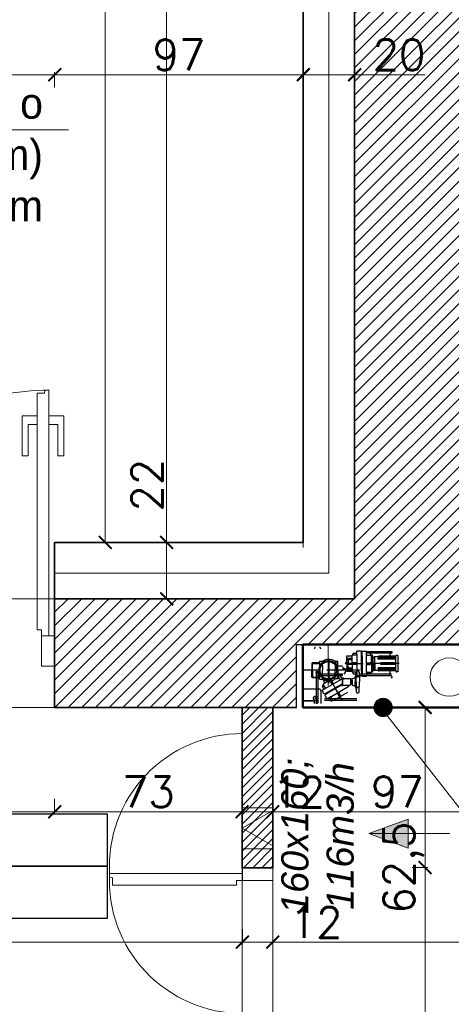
# Model space of a CAD drawing. Header units: millimetres. Extents: x -740 to 33545, y -26688 to 22494.
# Tile 155 of 256: x 10996 to 11164, y 10676 to 11060. Entities that reach past the tile are written whole.
import ezdxf
from ezdxf.lldxf.tags import DXFTag

# ---------------------------------------------------------------- set-up
doc = ezdxf.new("R2010")
doc.units = ezdxf.units.MM
doc.header["$MEASUREMENT"] = 0
doc.linetypes.add('ACAD_ISO10W100', pattern=[18, 12, -3, 0, -3])
doc.linetypes.add('DASHED', pattern=[19.05, 12.7, -6.35])
doc.layers.get('Defpoints').update_dxf_attribs({"color": 252})
for name, color, linetype, lineweight in [('_IS_EKO_opis', 7, 'Continuous', 18), ('_IS_EKO_Text_Konstrukcji', 7, 'Continuous', 15), ('_IS_EKO_transfer', 5, 'Continuous', 15), ('A_istniejące ściany', 252, 'Continuous', 35), ('A_izolacja', 252, 'Continuous', 9), ('A_l.przerywana', 252, 'ICAD_ISO03W100', 9), ('A_okna wymieniane', 252, 'Continuous', 15), ('A_opisy', 252, 'Continuous', 15), ('A_ściany projektowane', 252, 'Continuous', 35), ('l.przekrojowa', 252, 'Continuous', 30), ('l.przerywana', 252, 'ICAD_ISO03W100', 5), ('l.wypełnien', 252, 'Continuous', 5), ('Nowe_820-G Rysunki Obrazki_Nr_pióra__1', 252, 'Continuous', 13), ('Nowe_820-G Rysunki Obrazki_Nr_pióra__23', 252, 'Continuous', 15), ('WYMIAROWA', 252, 'Continuous', 20), ('wymiarowanie', 252, 'Continuous', 9)]:
    doc.layers.add(name, color=color, linetype=linetype, lineweight=lineweight)
for name, color, linetype in [('osie', 252, 'ACAD_ISO10W100'), ('stolarka', 252, 'Continuous'), ('tabelki opis', 252, 'Continuous')]:
    doc.layers.add(name, color=color, linetype=linetype)
doc.styles.add('ROMANS', font='romans')
doc.styles.add('styl2', font='simplex.shx')
doc.linetypes.add('BATTING', pattern='A,0.00254,-2.54,[134,ltypeshp.shx,S=2.54,R=0,X=-2.54,Y=0],-5.08,[134,ltypeshp.shx,S=2.54,R=180,X=2.54,Y=0],-2.54', length=10.16254)
tags = doc.linetypes.add('ICAD_ISO03W100', pattern=[30, 12, -18]).pattern_tags.tags
tags[6:7] = [DXFTag(74, 4), DXFTag(75, 0), DXFTag(340, '0'), DXFTag(46, 1.0), DXFTag(50, 0.0), DXFTag(44, 0.0), DXFTag(45, 0.0)]
tags[4:5] = [DXFTag(74, 4), DXFTag(75, 0), DXFTag(340, '0'), DXFTag(46, 1.0), DXFTag(50, 0.0), DXFTag(44, 0.0), DXFTag(45, 0.0)]
tags = doc.linetypes.add('SOLID', pattern=[10, 10, 0]).pattern_tags.tags
tags[6:7] = [DXFTag(74, 4), DXFTag(75, 0), DXFTag(340, '0'), DXFTag(46, 0.0), DXFTag(50, 0.0), DXFTag(44, 0.0), DXFTag(45, 0.0)]
tags[4:5] = [DXFTag(74, 4), DXFTag(75, 0), DXFTag(340, '0'), DXFTag(46, 0.0), DXFTag(50, 0.0), DXFTag(44, 0.0), DXFTag(45, 0.0)]
doc.dimstyles.new('Skala 1-50', dxfattribs={"dimtxt": 12, "dimasz": 5, "dimexe": 1, "dimexo": 1, "dimgap": 1.5, "dimtad": 1, "dimdec": 1, "dimrnd": 0.5, "dimtxsty": 'styl2', "dimblk": 'ARCHTICK', "dimcen": 5, "dimadec": 0, "dimazin": 0, "dimtfac": 1, "dimtdec": 1, "dimtmove": 1, "dimatfit": 3, "dimldrblk": 'ARCHTICK', "dimfxl": 0, "dimlwd": -1, "dimlwe": -1, "dimarcsym": 0})

# ---------------------------------------------------------------- blocks, each defined once
blk = doc.blocks.new('_ArchTick')
at = {"color": 0, "linetype": 'ByBlock', "const_width": 0.15}
blk.add_lwpolyline([(-0.5, -0.5), (0.5, 0.5)], dxfattribs=at)
blk = doc.blocks.new('*D2109')
at = {"layer": 'Defpoints', "color": 0}
for p in [(11126.25, 11374.5), (11053.02, 10856.32), (11075.36, 10856.32)]:
    blk.add_point(p, dxfattribs=at)
at = {"layer": 'wymiarowanie', "color": 0}
for p, q in [((11058.02, 11374.5), (11052.02, 11374.5)), ((11053.02, 11374.5), (11053.02, 10856.32)), ((11058.02, 10856.32), (11052.02, 10856.32))]:
    blk.add_line(p, q, dxfattribs=at)
at = {"layer": 'wymiarowanie', "color": 0, "xscale": 5, "yscale": 5, "zscale": 5}
for p, rotation in [((11053.02, 11374.5), 90), ((11053.02, 10856.32), 270)]:
    blk.add_blockref('_ArchTick', p, dxfattribs=dict(at, rotation=rotation))
at = {"layer": 'wymiarowanie', "color": 0, "insert": (11045.22, 11115.41), "char_height": 12, "attachment_point": 5, "rotation": 90, "style": 'styl2'}
blk.add_mtext('518', dxfattribs=at)
blk = doc.blocks.new('*D2110')
at = {"layer": 'Defpoints', "color": 0}
for p in [(11075.36, 10856.32), (11053.02, 10834.32), (11076.79, 10834.32)]:
    blk.add_point(p, dxfattribs=at)
at = {"layer": 'wymiarowanie', "color": 0}
for p, q in [((11053.02, 10856.32), (11053.02, 10888.9)), ((11058.02, 10856.32), (11052.02, 10856.32)), ((11053.02, 10856.32), (11053.02, 10834.32)), ((11058.02, 10834.32), (11052.02, 10834.32))]:
    blk.add_line(p, q, dxfattribs=at)
at = {"layer": 'wymiarowanie', "color": 0, "xscale": 5, "yscale": 5, "zscale": 5}
for p, rotation in [((11053.02, 10856.32), 90), ((11053.02, 10834.32), 270)]:
    blk.add_blockref('_ArchTick', p, dxfattribs=dict(at, rotation=rotation))
at = {"layer": 'wymiarowanie', "color": 0, "insert": (11045.37, 10878.7), "char_height": 12, "attachment_point": 5, "rotation": 90, "style": 'styl2'}
blk.add_mtext('22', dxfattribs=at)
blk = doc.blocks.new('*D2111')
at = {"layer": 'Defpoints', "color": 0}
for p in [(11029.13, 11394.5), (11075.36, 11394.5), (11075.36, 10856.32)]:
    blk.add_point(p, dxfattribs=at)
at = {"layer": 'wymiarowanie', "color": 0}
for p, q in [((11034.13, 11394.5), (11028.13, 11394.5)), ((11029.13, 10856.32), (11029.13, 11394.5)), ((11034.13, 10856.32), (11028.13, 10856.32))]:
    blk.add_line(p, q, dxfattribs=at)
at = {"layer": 'wymiarowanie', "color": 0, "xscale": 5, "yscale": 5, "zscale": 5}
for p, rotation in [((11029.13, 11394.5), 90), ((11029.13, 10856.32), 270)]:
    blk.add_blockref('_ArchTick', p, dxfattribs=dict(at, rotation=rotation))
at = {"layer": 'wymiarowanie', "color": 0, "insert": (11021.33, 11125.41), "char_height": 12, "attachment_point": 5, "rotation": 90, "style": 'styl2'}
blk.add_mtext('538', dxfattribs=at)
blk = doc.blocks.new('*D2121')
at = {"layer": 'Defpoints', "color": 0}
for p in [(11009.41, 11038.75), (10854.47, 10856.32), (11009.41, 10856.32)]:
    blk.add_point(p, dxfattribs=at)
at = {"layer": 'wymiarowanie', "color": 0}
for p, q in [((10854.47, 11033.75), (10854.47, 11039.75)), ((10854.47, 11038.75), (11009.41, 11038.75)), ((11009.41, 11033.75), (11009.41, 11039.75))]:
    blk.add_line(p, q, dxfattribs=at)
at = {"layer": 'wymiarowanie', "color": 0, "xscale": 5, "yscale": 5, "zscale": 5, "rotation": 180}
blk.add_blockref('_ArchTick', (10854.47, 11038.75), dxfattribs=at)
at = {"layer": 'wymiarowanie', "color": 0, "xscale": 5, "yscale": 5, "zscale": 5}
blk.add_blockref('_ArchTick', (11009.41, 11038.75), dxfattribs=at)
at = {"layer": 'wymiarowanie', "color": 0, "insert": (10931.94, 11046.4), "char_height": 12, "attachment_point": 5, "style": 'styl2'}
blk.add_mtext('155', dxfattribs=at)
blk = doc.blocks.new('*D2122')
at = {"layer": 'Defpoints', "color": 0}
for p in [(11106.25, 11038.75), (11009.41, 10856.32), (11106.25, 10856.32)]:
    blk.add_point(p, dxfattribs=at)
at = {"layer": 'wymiarowanie', "color": 0}
for p, q in [((11009.41, 11033.75), (11009.41, 11039.75)), ((11009.41, 11038.75), (11106.25, 11038.75)), ((11106.25, 11033.75), (11106.25, 11039.75))]:
    blk.add_line(p, q, dxfattribs=at)
at = {"layer": 'wymiarowanie', "color": 0, "xscale": 5, "yscale": 5, "zscale": 5, "rotation": 180}
blk.add_blockref('_ArchTick', (11009.41, 11038.75), dxfattribs=at)
at = {"layer": 'wymiarowanie', "color": 0, "xscale": 5, "yscale": 5, "zscale": 5}
blk.add_blockref('_ArchTick', (11106.25, 11038.75), dxfattribs=at)
at = {"layer": 'wymiarowanie', "color": 0, "insert": (11057.83, 11046.55), "char_height": 12, "attachment_point": 5, "style": 'styl2'}
blk.add_mtext('97', dxfattribs=at)
blk = doc.blocks.new('*D2123')
at = {"layer": 'Defpoints', "color": 0}
for p in [(11126.25, 11038.75), (11126.25, 11020.89), (11106.25, 10856.32)]:
    blk.add_point(p, dxfattribs=at)
at = {"layer": 'wymiarowanie', "color": 0}
for p, q in [((11106.25, 11033.75), (11106.25, 11039.75)), ((11106.25, 11038.75), (11126.25, 11038.75)), ((11126.25, 11033.75), (11126.25, 11039.75)), ((11126.25, 11038.75), (11153.77, 11038.75))]:
    blk.add_line(p, q, dxfattribs=at)
at = {"layer": 'wymiarowanie', "color": 0, "xscale": 5, "yscale": 5, "zscale": 5, "rotation": 180}
blk.add_blockref('_ArchTick', (11106.25, 11038.75), dxfattribs=at)
at = {"layer": 'wymiarowanie', "color": 0, "xscale": 5, "yscale": 5, "zscale": 5}
blk.add_blockref('_ArchTick', (11126.25, 11038.75), dxfattribs=at)
at = {"layer": 'wymiarowanie', "color": 0, "insert": (11143.54, 11046.55), "char_height": 12, "attachment_point": 5, "style": 'styl2'}
blk.add_mtext('20', dxfattribs=at)
blk = doc.blocks.new('*D2240')
at = {"layer": 'Defpoints', "color": 0}
for p in [(10854.47, 10724.01), (11082.53, 10714.16), (11082.53, 10700.5)]:
    blk.add_point(p, dxfattribs=at)
at = {"layer": 'wymiarowanie', "color": 0}
for p, q in [((10854.47, 10705.5), (10854.47, 10699.5)), ((11082.53, 10705.5), (11082.53, 10699.5)), ((10854.47, 10700.5), (11082.53, 10700.5))]:
    blk.add_line(p, q, dxfattribs=at)
at = {"layer": 'wymiarowanie', "color": 0, "xscale": 5, "yscale": 5, "zscale": 5, "rotation": 180}
blk.add_blockref('_ArchTick', (10854.47, 10700.5), dxfattribs=at)
at = {"layer": 'wymiarowanie', "color": 0, "xscale": 5, "yscale": 5, "zscale": 5}
blk.add_blockref('_ArchTick', (11082.53, 10700.5), dxfattribs=at)
at = {"layer": 'wymiarowanie', "color": 0, "insert": (10968.5, 10708.3), "char_height": 12, "attachment_point": 5, "style": 'styl2'}
blk.add_mtext('228', dxfattribs=at)
blk = doc.blocks.new('*D2241')
at = {"layer": 'Defpoints', "color": 0}
for p in [(11094.39, 10718.05), (11082.53, 10714.16), (11094.39, 10700.5)]:
    blk.add_point(p, dxfattribs=at)
at = {"layer": 'wymiarowanie', "color": 0}
for p, q in [((11082.53, 10705.5), (11082.53, 10699.5)), ((11094.39, 10705.5), (11094.39, 10699.5)), ((11082.53, 10700.5), (11094.39, 10700.5)), ((11094.39, 10700.5), (11120.52, 10700.5))]:
    blk.add_line(p, q, dxfattribs=at)
at = {"layer": 'wymiarowanie', "color": 0, "xscale": 5, "yscale": 5, "zscale": 5, "rotation": 180}
blk.add_blockref('_ArchTick', (11082.53, 10700.5), dxfattribs=at)
at = {"layer": 'wymiarowanie', "color": 0, "xscale": 5, "yscale": 5, "zscale": 5}
blk.add_blockref('_ArchTick', (11094.39, 10700.5), dxfattribs=at)
at = {"layer": 'wymiarowanie', "color": 0, "insert": (11111.26, 10708.15), "char_height": 12, "attachment_point": 5, "style": 'styl2'}
blk.add_mtext('12', dxfattribs=at)
blk = doc.blocks.new('*D2601')
at = {"layer": 'Defpoints', "color": 0}
for p in [(10854.47, 10791.99), (11009.41, 10791.99), (11009.41, 10751.3)]:
    blk.add_point(p, dxfattribs=at)
at = {"layer": 'wymiarowanie', "color": 0}
for p, q in [((10854.47, 10756.3), (10854.47, 10750.3)), ((11009.41, 10756.3), (11009.41, 10750.3)), ((10854.47, 10751.3), (10954.01, 10751.3)), ((11009.41, 10751.3), (10981.65, 10751.3))]:
    blk.add_line(p, q, dxfattribs=at)
at = {"layer": 'wymiarowanie', "color": 0, "xscale": 5, "yscale": 5, "zscale": 5, "rotation": 180}
blk.add_blockref('_ArchTick', (10854.47, 10751.3), dxfattribs=at)
at = {"layer": 'wymiarowanie', "color": 0, "xscale": 5, "yscale": 5, "zscale": 5}
blk.add_blockref('_ArchTick', (11009.41, 10751.3), dxfattribs=at)
at = {"layer": 'wymiarowanie', "color": 0, "insert": (10967.83, 10758.95), "char_height": 12, "attachment_point": 5, "style": 'styl2'}
blk.add_mtext('155', dxfattribs=at)
blk = doc.blocks.new('*D2602')
at = {"layer": 'Defpoints', "color": 0}
for p in [(11009.41, 10791.99), (11082.39, 10791.99), (11082.39, 10751.3)]:
    blk.add_point(p, dxfattribs=at)
at = {"layer": 'wymiarowanie', "color": 0}
for p, q in [((11009.41, 10756.3), (11009.41, 10750.3)), ((11082.39, 10756.3), (11082.39, 10750.3)), ((11009.41, 10751.3), (11082.39, 10751.3))]:
    blk.add_line(p, q, dxfattribs=at)
at = {"layer": 'wymiarowanie', "color": 0, "xscale": 5, "yscale": 5, "zscale": 5, "rotation": 180}
blk.add_blockref('_ArchTick', (11009.41, 10751.3), dxfattribs=at)
at = {"layer": 'wymiarowanie', "color": 0, "xscale": 5, "yscale": 5, "zscale": 5}
blk.add_blockref('_ArchTick', (11082.39, 10751.3), dxfattribs=at)
at = {"layer": 'wymiarowanie', "color": 0, "insert": (11045.9, 10759.1), "char_height": 12, "attachment_point": 5, "style": 'styl2'}
blk.add_mtext('73', dxfattribs=at)
blk = doc.blocks.new('*D2603')
at = {"layer": 'Defpoints', "color": 0}
for p in [(11082.39, 10791.99), (11094.39, 10791.99), (11094.39, 10751.3)]:
    blk.add_point(p, dxfattribs=at)
at = {"layer": 'wymiarowanie', "color": 0}
for p, q in [((11082.39, 10756.3), (11082.39, 10750.3)), ((11094.39, 10756.3), (11094.39, 10750.3)), ((11082.39, 10751.3), (11094.39, 10751.3))]:
    blk.add_line(p, q, dxfattribs=at)
at = {"layer": 'wymiarowanie', "color": 0, "xscale": 5, "yscale": 5, "zscale": 5, "rotation": 180}
blk.add_blockref('_ArchTick', (11082.39, 10751.3), dxfattribs=at)
at = {"layer": 'wymiarowanie', "color": 0, "xscale": 5, "yscale": 5, "zscale": 5}
blk.add_blockref('_ArchTick', (11094.39, 10751.3), dxfattribs=at)
at = {"layer": 'wymiarowanie', "color": 0, "insert": (11104.51, 10758.95), "char_height": 12, "attachment_point": 5, "style": 'styl2'}
blk.add_mtext('12', dxfattribs=at)
blk = doc.blocks.new('*D2604')
at = {"layer": 'Defpoints', "color": 0}
for p in [(11094.39, 10791.99), (11191.45, 10791.99), (11191.45, 10751.3)]:
    blk.add_point(p, dxfattribs=at)
at = {"layer": 'wymiarowanie', "color": 0}
for p, q in [((11094.39, 10756.3), (11094.39, 10750.3)), ((11191.45, 10756.3), (11191.45, 10750.3)), ((11094.39, 10751.3), (11191.45, 10751.3))]:
    blk.add_line(p, q, dxfattribs=at)
at = {"layer": 'wymiarowanie', "color": 0, "xscale": 5, "yscale": 5, "zscale": 5, "rotation": 180}
blk.add_blockref('_ArchTick', (11094.39, 10751.3), dxfattribs=at)
at = {"layer": 'wymiarowanie', "color": 0, "xscale": 5, "yscale": 5, "zscale": 5}
blk.add_blockref('_ArchTick', (11191.45, 10751.3), dxfattribs=at)
at = {"layer": 'wymiarowanie', "color": 0, "insert": (11142.92, 10759.1), "char_height": 12, "attachment_point": 5, "style": 'styl2'}
blk.add_mtext('97', dxfattribs=at)
blk = doc.blocks.new('*D2607')
at = {"layer": 'Defpoints', "color": 0}
for p in [(11094.39, 10718.05), (11401.42, 10718.05), (11401.42, 10700.5)]:
    blk.add_point(p, dxfattribs=at)
at = {"layer": 'wymiarowanie', "color": 0}
for p, q in [((11094.39, 10705.5), (11094.39, 10699.5)), ((11401.42, 10705.5), (11401.42, 10699.5)), ((11094.39, 10700.5), (11401.42, 10700.5))]:
    blk.add_line(p, q, dxfattribs=at)
at = {"layer": 'wymiarowanie', "color": 0, "xscale": 5, "yscale": 5, "zscale": 5, "rotation": 180}
blk.add_blockref('_ArchTick', (11094.39, 10700.5), dxfattribs=at)
at = {"layer": 'wymiarowanie', "color": 0, "xscale": 5, "yscale": 5, "zscale": 5}
blk.add_blockref('_ArchTick', (11401.42, 10700.5), dxfattribs=at)
at = {"layer": 'wymiarowanie', "color": 0, "insert": (11247.9, 10708.3), "char_height": 12, "attachment_point": 5, "style": 'styl2'}
blk.add_mtext('307', dxfattribs=at)
blk = doc.blocks.new('*D2835')
at = {"layer": 'Defpoints', "color": 0}
for p in [(11094.39, 10729.52), (11153.71, 10729.52), (11094.39, 10574.52)]:
    blk.add_point(p, dxfattribs=at)
at = {"layer": 'wymiarowanie', "color": 0}
for p, q in [((11148.71, 10729.52), (11154.71, 10729.52)), ((11153.71, 10574.52), (11153.71, 10729.52)), ((11148.71, 10574.52), (11154.71, 10574.52))]:
    blk.add_line(p, q, dxfattribs=at)
at = {"layer": 'wymiarowanie', "color": 0, "xscale": 5, "yscale": 5, "zscale": 5}
for p, rotation in [((11153.71, 10729.52), 90), ((11153.71, 10574.52), 270)]:
    blk.add_blockref('_ArchTick', p, dxfattribs=dict(at, rotation=rotation))
at = {"layer": 'wymiarowanie', "color": 0, "insert": (11146.06, 10652.02), "char_height": 12, "attachment_point": 5, "rotation": 90, "style": 'styl2'}
blk.add_mtext('155', dxfattribs=at)
blk = doc.blocks.new('*D2836')
at = {"layer": 'Defpoints', "color": 0}
for p in [(11132.12, 10791.99), (11153.71, 10791.99), (11094.39, 10729.52)]:
    blk.add_point(p, dxfattribs=at)
at = {"layer": 'wymiarowanie', "color": 0}
for p, q in [((11148.71, 10791.99), (11154.71, 10791.99)), ((11153.71, 10729.52), (11153.71, 10791.99)), ((11148.71, 10729.52), (11154.71, 10729.52))]:
    blk.add_line(p, q, dxfattribs=at)
at = {"layer": 'wymiarowanie', "color": 0, "xscale": 5, "yscale": 5, "zscale": 5}
for p, rotation in [((11153.71, 10791.99), 90), ((11153.71, 10729.52), 270)]:
    blk.add_blockref('_ArchTick', p, dxfattribs=dict(at, rotation=rotation))
at = {"layer": 'wymiarowanie', "color": 0, "insert": (11145.37, 10729.52), "char_height": 12, "attachment_point": 5, "rotation": 90, "style": 'styl2'}
blk.add_mtext('62,5', dxfattribs=at)

msp = doc.modelspace()

# ---------------------------------------------------------------- hatches: boundary and pattern name
at = {"layer": '_IS_EKO_opis'}
for points in [[(11147.09, 10742.8), (11147.09, 10748.43), (11131.79, 10742.8)], [(11147.09, 10737.16), (11147.09, 10742.8), (11131.79, 10742.8)]]:
    msp.add_hatch(color=256, dxfattribs=at).paths.add_polyline_path(points)
at = {"layer": 'l.wypełnien'}
h = msp.add_hatch(dxfattribs=at)
h.set_pattern_fill('ANSI31', color=256, scale=30, style=0)
h.paths.add_polyline_path([(11009.41, 10808.08), (11009.41, 10791.99), (11103.57, 10791.99), (11103.57, 10816.54), (11178.57, 10816.54), (11178.57, 10791.99), (11191.45, 10791.99), (11191.45, 10834.32), (11169.43, 10834.32), (11169.43, 11134.32), (11169.43, 11331.32), (11249.87, 11331.32), (11249.87, 11346.56), (11249.87, 11358.41), (11249.87, 11374.5), (11169.43, 11374.5), (11126.25, 11374.5), (11126.25, 11134.32), (11126.25, 10834.32), (11009.41, 10834.32), (11009.41, 10819.93)])
h.paths.add_polyline_path([(11404.81, 11374.5), (11404.81, 11331.32), (11602.93, 11331.32), (11602.93, 11374.5)])
h.paths.add_polyline_path([(10316.23, 10791.99), (10406.43, 10791.99), (10425.43, 10791.99), (10444.43, 10791.99), (10463.43, 10791.99), (10488.71, 10791.99), (10488.71, 10808.08), (10488.71, 10819.93), (10488.71, 10834.32), (10316.23, 10834.32)])
h.paths.add_polyline_path([(10717.86, 10791.99), (10854.47, 10791.99), (10854.47, 10834.32), (10717.86, 10834.32)])
h.paths.add_polyline_path([(10643.65, 10834.32), (10643.65, 10819.93), (10643.65, 10808.08), (10643.65, 10791.99), (10717.86, 10791.99), (10717.86, 10834.32)])
h.paths.add_polyline_path([(11757.87, 11374.5), (11757.87, 11331.32), (11799.42, 11331.32), (11799.42, 11374.5)])
h.paths.add_polyline_path([(10280.43, 10834.32), (10280.43, 10791.99), (10316.23, 10791.99), (10316.23, 10834.32)])
h = msp.add_hatch(dxfattribs=at)
h.set_pattern_fill('ANSI31', color=256, scale=20, style=0)
h.paths.add_polyline_path([(10646.19, 10552.52), (10646.19, 10564.52), (10842.47, 10564.52), (10842.47, 10574.52), (10854.47, 10574.52), (10854.47, 10564.52), (11082.39, 10564.52), (11082.53, 10574.58), (11094.39, 10574.58), (11094.39, 10552.52), (10854.92, 10552.52)])
h.paths.add_polyline_path([(10842.47, 10676.52), (10854.47, 10676.52), (10854.47, 10791.99), (10842.47, 10791.99)])
h.paths.add_polyline_path([(10670.47, 10696.99), (10682.47, 10696.99), (10682.47, 10791.99), (10670.47, 10791.99)])
h.paths.add_polyline_path([(11082.39, 10729.46), (11094.39, 10729.46), (11094.39, 10791.99), (11082.39, 10791.99)])

# ---------------------------------------------------------------- linework, layer by layer
at = {"layer": '_IS_EKO_opis'}
for p, q in [((11131.79, 10742.8), (11147.09, 10748.43)), ((11147.09, 10748.43), (11147.09, 10742.8)), ((11163.39, 10742.8), (11131.79, 10742.8)), ((11131.79, 10742.8), (11147.09, 10737.16)), ((11147.09, 10737.16), (11147.09, 10742.8))]:
    msp.add_line(p, q, dxfattribs=at)
at = {"layer": '_IS_EKO_transfer', "color": 5, "lineweight": 15, "ltscale": 5}
for p, q in [((11094.39, 10752.89), (11082.39, 10752.89)), ((11082.39, 10752.89), (11082.39, 10736.89)), ((11094.39, 10752.89), (11094.39, 10736.89)), ((11094.39, 10751.82), (11082.39, 10744.89)), ((11094.39, 10737.96), (11082.39, 10744.89)), ((11082.54, 10736.89), (11094.39, 10736.89))]:
    msp.add_line(p, q, dxfattribs=at)
at = {"layer": 'A_istniejące ściany'}
for points in [[(11126.25, 11134.32), (11126.25, 10834.32)], [(11126.25, 10834.32), (11009.41, 10834.32)], [(11009.41, 10834.32), (11009.41, 10791.99)], [(11009.41, 10834.32), (11009.41, 10819.93)], [(11009.41, 10791.99), (11103.57, 10791.99)], [(11103.57, 10791.99), (11009.41, 10791.99)]]:
    msp.add_lwpolyline(points, dxfattribs=at)
at = {"layer": 'A_izolacja', "lineweight": 35}
msp.add_line((11009.41, 10834.32), (11009.41, 10856.32), dxfattribs=at)
at = {"layer": 'A_izolacja', "linetype": 'BATTING', "ltscale": 0.1}
msp.add_lwpolyline([(11116.25, 11134.32), (11116.25, 10844.32), (11009.41, 10844.32)], dxfattribs=at)
at = {"layer": 'A_izolacja', "lineweight": 35}
for points in [[(11106.25, 11134.32), (11106.25, 10856.32), (11009.41, 10856.32)], [(11009.41, 10856.32), (11106.25, 10856.32)]]:
    msp.add_lwpolyline(points, dxfattribs=at)
at = {"layer": 'A_l.przerywana', "ltscale": 0.3}
for p, q in [((11082.39, 10729.52), (11082.39, 10574.52)), ((11094.39, 10729.52), (11094.39, 10574.52))]:
    msp.add_line(p, q, dxfattribs=at)
for points in [[(10854.47, 10834.32), (11009.41, 10834.32)], [(11009.41, 10791.99), (10854.47, 10791.99)], [(11009.41, 10791.99), (10854.47, 10791.99)]]:
    msp.add_lwpolyline(points, dxfattribs=at)
at = {"layer": 'A_okna wymieniane', "lineweight": 9}
msp.add_lwpolyline([(11004.33, 10819.93), (11007.12, 10819.93), (11007.12, 10915.7), (11005.61, 10915.69), (11005.43, 10914.54), (11002.59, 10914.54), (11002.59, 10822.23), (11004.33, 10822.23), (11004.33, 10819.93)], dxfattribs=at)
at = {"layer": 'A_okna wymieniane'}
for points in [[(11002.59, 10905.78), (10996.79, 10905.78), (10996.79, 10890.12), (10999.11, 10890.12), (10999.11, 10902.3), (11002.59, 10902.3)], [(11007.12, 10905.78), (11012.92, 10905.78), (11012.92, 10890.12), (11010.6, 10890.12), (11010.6, 10902.3), (11007.12, 10902.3)]]:
    msp.add_lwpolyline(points, dxfattribs=at)
at = {"layer": 'A_okna wymieniane', "linetype": 'Continuous', "lineweight": 15}
for points in [[(11009.41, 10819.93), (11004.33, 10819.93)], [(11004.33, 10819.93), (11004.33, 10808.08)], [(11004.33, 10808.08), (11009.41, 10808.08)]]:
    msp.add_lwpolyline(points, dxfattribs=at)
at = {"layer": 'A_okna wymieniane', "linetype": 'ICAD_ISO03W100', "lineweight": 13, "ltscale": 0.3}
msp.add_arc((11007.12, 10819.93), 95.77, 89.9469, 179.9997, dxfattribs=at)
at = {"layer": 'A_opisy'}
msp.add_line((11136.41, 10791.99), (11182.6, 10732.79), dxfattribs=at)
at = {"layer": 'A_opisy', "const_width": 3.75}
msp.add_lwpolyline([(11139.23, 10791.99, 1), (11135.48, 10791.99, 1)], format="xyb", close=True, dxfattribs=at)
at = {"layer": 'A_ściany projektowane'}
for p, q in [((11082.39, 10791.99), (11082.39, 10729.46)), ((11094.39, 10791.99), (11094.39, 10729.46)), ((11082.39, 10729.46), (11094.39, 10729.46))]:
    msp.add_line(p, q, dxfattribs=at)
at = {"layer": 'l.przekrojowa'}
for p, q in [((11103.57, 10791.99), (11103.57, 10816.54)), ((11103.57, 10816.54), (11178.57, 10816.54))]:
    msp.add_line(p, q, dxfattribs=at)
at = {"layer": 'l.przerywana', "ltscale": 0.3}
for centre, start, end in [((11082.53, 10730.01), 90.0007, 183.0821), ((11082.53, 10724.44), 176.9179, 269.9993)]:
    msp.add_arc(centre, 51.8, start, end, dxfattribs=at)
at = {"layer": 'Nowe_820-G Rysunki Obrazki_Nr_pióra__1', "linetype": 'Continuous', "lineweight": 13}
msp.add_lwpolyline([(11009.41, 10808.08), (11009.41, 10791.99)], dxfattribs=at)
at = {"layer": 'Nowe_820-G Rysunki Obrazki_Nr_pióra__23', "linetype": 'Continuous', "lineweight": 15}
for points in [[(11009.41, 10808.08), (11009.41, 10819.93)], [(11009.41, 10808.08), (11009.41, 10819.93)], [(11004.33, 10812.31), (11004.33, 10814.85)], [(11082.53, 10729.52), (11082.53, 10724.44)], [(11094.39, 10724.44), (11094.39, 10729.52)], [(11082.53, 10724.44), (11094.39, 10724.44)], [(11090.15, 10724.44), (11087.61, 10724.44)]]:
    msp.add_lwpolyline(points, dxfattribs=at)
at = {"layer": 'osie', "linetype": 'DASHED'}
for p, q in [((11116.18, 10810.69), (11116.18, 10801.51)), ((11122.66, 10809.19), (11123.51, 10810.66)), ((11123.27, 10809.09), (11123.27, 10812.07)), ((11123.27, 10812.07), (11125.27, 10812.07)), ((11123.27, 10811.17), (11125.27, 10811.17)), ((11123.27, 10810.75), (11125.27, 10810.75)), ((11123.39, 10810.44), (11123.66, 10810.28)), ((11125.27, 10809.09), (11125.27, 10812.39)), ((11125.27, 10809.09), (11125.27, 10812.39)), ((11126.97, 10812.39), (11125.27, 10812.39)), ((11125.27, 10811.92), (11125.27, 10812.07)), ((11125.52, 10812.39), (11125.52, 10812.71)), ((11125.91, 10813.11), (11127.17, 10813.15)), ((11128.87, 10813.99), (11127.17, 10813.99)), ((11127.17, 10812.59), (11127.17, 10813.99)), ((11127.17, 10812.59), (11127.17, 10804.19)), ((11128.87, 10812.39), (11128.87, 10813.99)), ((11128.87, 10806.12), (11128.87, 10812.39)), ((11128.87, 10812.09), (11129.05, 10811.39)), ((11129.23, 10812.09), (11129.05, 10811.39)), ((11129.05, 10811.39), (11129.05, 10806.79)), ((11129.05, 10806.79), (11129.05, 10811.39)), ((11129.23, 10813.99), (11130.93, 10813.99)), ((11129.23, 10812.09), (11129.23, 10813.99)), ((11129.23, 10812.07), (11129.23, 10805.79)), ((11130.93, 10805.59), (11130.93, 10813.99)), ((11140.59, 10813.74), (11130.93, 10813.74)), ((11132.19, 10813.11), (11130.93, 10813.15)), ((11140.59, 10813.14), (11130.93, 10813.14)), ((11131.13, 10812.39), (11132.83, 10812.39)), ((11132.58, 10812.39), (11132.58, 10812.71)), ((11133.18, 10812.44), (11132.83, 10812.44)), ((11132.83, 10809.09), (11132.83, 10812.44)), ((11132.83, 10809.09), (11132.83, 10812.39)), ((11132.83, 10811.92), (11132.83, 10812.07)), ((11132.83, 10809.09), (11132.83, 10812.07)), ((11133.18, 10809.09), (11133.18, 10812.44)), ((11133.73, 10811.37), (11133.18, 10811.37)), ((11134.13, 10811.74), (11133.73, 10811.74)), ((11133.73, 10811.74), (11133.73, 10809.09)), ((11135.42, 10811.79), (11134.13, 10811.79)), ((11134.13, 10809.09), (11134.13, 10811.79)), ((11134.13, 10809.09), (11134.13, 10811.74)), ((11142.33, 10811.64), (11135.34, 10811.64)), ((11142.33, 10811.94), (11135.73, 10811.94)), ((11142.33, 10811.23), (11135.73, 10811.23)), ((11142.33, 10810.76), (11135.73, 10810.76)), ((11140.14, 10811.94), (11140.14, 10813.14)), ((11142.33, 10806.39), (11142.33, 10812.09)), ((11143.03, 10812.29), (11142.53, 10812.29)), ((11143.03, 10812.29), (11143.03, 10805.89)), ((11112.57, 10806.49), (11106.07, 10806.49)), ((11109.76, 10809.37), (11109.56, 10809.17)), ((11109.56, 10809.17), (11112.56, 10809.18)), ((11109.56, 10809.17), (11109.58, 10806.48)), ((11128.1, 10806.53), (11109.58, 10806.53)), ((11109.59, 10803.78), (11109.58, 10806.48)), ((11112.56, 10809.38), (11109.76, 10809.37)), ((11109.76, 10809.37), (11109.79, 10803.58)), ((11112.55, 10809.98), (11113.66, 10809.99)), ((11112.55, 10809.98), (11112.57, 10806.49)), ((11112.56, 10808.96), (11113.67, 10808.96)), ((11112.57, 10803.19), (11112.57, 10806.49)), ((11113.66, 10809.99), (11113.68, 10806.49)), ((11113.69, 10803), (11113.68, 10806.49)), ((11118.7, 10809.95), (11118.72, 10806.52)), ((11119.76, 10809.95), (11118.7, 10809.95)), ((11118.73, 10803.09), (11118.72, 10806.52)), ((11119.42, 10806.52), (11119.41, 10809.95)), ((11119.42, 10806.52), (11119.44, 10803.09)), ((11119.78, 10806.52), (11119.76, 10809.95)), ((11119.77, 10808.19), (11121.58, 10808.19)), ((11119.78, 10806.52), (11119.79, 10803.1)), ((11121.43, 10807.7), (11121.71, 10807.54)), ((11121.53, 10807.23), (11122.92, 10806.43)), ((11121.71, 10807.54), (11123.1, 10806.74)), ((11122.92, 10806.43), (11122.07, 10804.96)), ((11123.1, 10806.74), (11123.95, 10808.21)), ((11123.81, 10809.75), (11123.22, 10808.64)), ((11123.27, 10809.31), (11125.27, 10809.31)), ((11123.27, 10809.09), (11123.27, 10806.11)), ((11123.27, 10808.88), (11125.27, 10808.88)), ((11123.27, 10807.44), (11125.27, 10807.44)), ((11123.27, 10807.02), (11125.27, 10807.02)), ((11124.49, 10809.09), (11129.64, 10809.09)), ((11125.27, 10809.09), (11125.27, 10806.11)), ((11125.27, 10809.09), (11125.27, 10805.79)), ((11127.17, 10809.39), (11125.82, 10809.39)), ((11127.17, 10808.79), (11125.84, 10808.8)), ((11143.62, 10809.09), (11128.47, 10809.09)), ((11128.87, 10806.09), (11129.05, 10806.79)), ((11129.23, 10806.09), (11129.05, 10806.79)), ((11130.93, 10809.39), (11132.26, 10809.39)), ((11130.93, 10808.79), (11132.28, 10808.8)), ((11132.83, 10809.09), (11132.83, 10806.11)), ((11132.83, 10809.09), (11132.83, 10805.74)), ((11132.83, 10809.09), (11132.83, 10805.79)), ((11133.18, 10809.09), (11133.18, 10805.74)), ((11133.73, 10806.81), (11133.18, 10806.81)), ((11133.73, 10806.44), (11133.73, 10809.09)), ((11134.13, 10806.44), (11133.73, 10806.44)), ((11134.13, 10809.09), (11134.13, 10806.39)), ((11134.13, 10809.09), (11134.13, 10806.44)), ((11135.42, 10806.39), (11134.13, 10806.39)), ((11142.33, 10806.54), (11135.34, 10806.54)), ((11142.33, 10807.43), (11135.73, 10807.43)), ((11142.33, 10806.96), (11135.73, 10806.96)), ((11142.33, 10809.42), (11136.66, 10809.42)), ((11142.33, 10808.77), (11136.66, 10808.77)), ((11142.33, 10806.39), (11142.33, 10806.09)), ((11109.59, 10803.78), (11112.58, 10803.8)), ((11109.79, 10803.58), (11109.59, 10803.78)), ((11112.58, 10803.6), (11109.79, 10803.58)), ((11111.27, 10805.79), (11111.27, 10793.89)), ((11111.87, 10805.79), (11111.87, 10793.89)), ((11140.59, 10804.94), (11111.87, 10804.94)), ((11140.59, 10804.34), (11111.87, 10804.34)), ((11112.58, 10804.02), (11113.69, 10804.03)), ((11112.58, 10803), (11113.69, 10803)), ((11114.8, 10799.32), (11122.07, 10803.52)), ((11116.18, 10803.93), (11118.77, 10799.44)), ((11118.65, 10805.45), (11118.72, 10805.32)), ((11119.79, 10803.1), (11118.73, 10803.09)), ((11119.33, 10804.13), (11119.46, 10804.21)), ((11119.43, 10804.19), (11119.73, 10804.37)), ((11120.58, 10802.89), (11119.73, 10804.37)), ((11119.78, 10804.86), (11121.6, 10804.87)), ((11119.86, 10804.15), (11120.13, 10804.31)), ((11120.67, 10804.17), (11121.34, 10803.1)), ((11121.6, 10803.61), (11121.59, 10801.95)), ((11121.59, 10801.95), (11121.6, 10803.26)), ((11121.6, 10803.26), (11124.67, 10803.24)), ((11123.27, 10806.11), (11125.27, 10806.11)), ((11124.67, 10803.24), (11124.66, 10800.62)), ((11124.66, 10802.62), (11125.31, 10802.62)), ((11125.27, 10806.26), (11125.27, 10806.11)), ((11126.97, 10805.79), (11125.27, 10805.79)), ((11125.3, 10803.17), (11126.5, 10803.67)), ((11125.31, 10801.97), (11125.3, 10803.17)), ((11125.31, 10802.62), (11125.31, 10801.97)), ((11125.52, 10805.79), (11125.52, 10805.48)), ((11125.91, 10805.08), (11127.17, 10805.04)), ((11126.5, 10803.67), (11126.88, 10804.93)), ((11126.5, 10803.67), (11126.51, 10801.97)), ((11126.89, 10801.97), (11126.87, 10805.64)), ((11128.87, 10804.19), (11127.17, 10804.19)), ((11128.08, 10805.69), (11128.1, 10801.98)), ((11128.87, 10806.12), (11128.87, 10805.79)), ((11128.87, 10805.79), (11128.87, 10804.19)), ((11129.23, 10805.79), (11129.23, 10804.19)), ((11129.23, 10804.19), (11130.93, 10804.19)), ((11130.93, 10805.59), (11130.93, 10804.19)), ((11132.19, 10805.08), (11130.93, 10805.04)), ((11131.13, 10805.79), (11132.83, 10805.79)), ((11132.58, 10805.79), (11132.58, 10805.48)), ((11132.83, 10806.26), (11132.83, 10806.11)), ((11133.18, 10805.74), (11132.83, 10805.74)), ((11142.33, 10806.24), (11135.73, 10806.24)), ((11140.14, 10804.14), (11140.14, 10806.24)), ((11143.03, 10805.89), (11142.53, 10805.89)), ((11112.57, 10799.09), (11106.07, 10799.09)), ((11114.8, 10799.32), (11113.58, 10798.62)), ((11113.72, 10800.16), (11114.31, 10799.04)), ((11114.14, 10800.85), (11113.87, 10800.69)), ((11116.2, 10802.32), (11114.02, 10801.07)), ((11114.87, 10799.59), (11114.02, 10801.07)), ((11115.72, 10798.89), (11115.68, 10798.89)), ((11121.25, 10801.09), (11115.82, 10797.95)), ((11121.43, 10800.77), (11116, 10797.64)), ((11116.68, 10796.06), (11123.95, 10800.26)), ((11120.76, 10800.59), (11116.78, 10798.29)), ((11120.76, 10800.59), (11116.78, 10798.29)), ((11117.57, 10800.92), (11116.89, 10802.09)), ((11118.09, 10801.22), (11117.42, 10802.37)), ((11121.36, 10794.96), (11118.77, 10799.44)), ((11121.28, 10801.1), (11120.76, 10800.59)), ((11121.46, 10800.79), (11120.76, 10800.59)), ((11121.25, 10801.09), (11121.53, 10801.25)), ((11121.58, 10800.28), (11121.59, 10801.95)), ((11121.59, 10801.95), (11121.58, 10800.64)), ((11121.58, 10800.64), (11124.66, 10800.62)), ((11124.66, 10801.28), (11125.31, 10801.28)), ((11125.31, 10801.93), (11125.3, 10800.72)), ((11125.3, 10800.72), (11126.5, 10800.23)), ((11125.31, 10801.28), (11125.31, 10801.93)), ((11126.5, 10800.23), (11126.51, 10801.93)), ((11126.5, 10800.23), (11126.88, 10798.96)), ((11126.89, 10801.92), (11126.87, 10798.26)), ((11128.08, 10798.21), (11128.1, 10801.92)), ((11111.32, 10795.59), (11110.82, 10795.59)), ((11111.32, 10795.59), (11110.82, 10795.59)), ((11110.84, 10796.56), (11110.88, 10796.37)), ((11111.07, 10795.34), (11111.07, 10795.84)), ((11111.07, 10795.34), (11111.07, 10795.84)), ((11127.17, 10795.34), (11111.87, 10795.34)), ((11113.07, 10798.59), (11113.07, 10793.59)), ((11114.43, 10797.15), (11113.58, 10798.62)), ((11115.82, 10797.95), (11114.43, 10797.15)), ((11116, 10797.64), (11114.61, 10796.84)), ((11114.61, 10796.84), (11115.46, 10795.36)), ((11116.68, 10796.06), (11115.46, 10795.36)), ((11116.08, 10798.1), (11116.78, 10798.29)), ((11116.86, 10794.71), (11116.19, 10795.79)), ((11116.26, 10797.79), (11116.78, 10798.29)), ((11116.76, 10797.08), (11116.75, 10797.05)), ((11116.95, 10795.99), (11117.8, 10794.52)), ((11123.51, 10797.82), (11117.8, 10794.52)), ((11119.45, 10797.66), (11120.12, 10796.49)), ((11119.97, 10797.96), (11120.63, 10796.81)), ((11106.07, 10794.59), (11110.07, 10794.59)), ((11110.57, 10794.59), (11106.07, 10794.59)), ((11110.57, 10793.59), (11110.57, 10794.59)), ((11111.25, 10794.81), (11111.3, 10794.62)), ((11111.82, 10793.89), (11111.32, 10793.89)), ((11111.57, 10793.64), (11111.57, 10794.14)), ((11127.17, 10794.74), (11111.87, 10794.74)), ((11117.67, 10794.74), (11117.4, 10794.58))]:
    msp.add_line(p, q, dxfattribs=at)
for centre, radius in [((11111.57, 10805.79), 0.3), ((11111.07, 10795.59), 0.85), ((11111.57, 10793.89), 0.325), ((11111.57, 10793.89), 0.3)]:
    msp.add_circle(centre, radius, dxfattribs=at)
for centre, radius, start, end in [((11111.07, 10814.89), 0.5, 90, 180), ((11112.57, 10814.89), 0.5, 0, 90), ((11116.2, 10806.11), 4.58, 56.8666, 123.6636), ((11123.46, 10809.94), 0.4, 332, 59.7276), ((11125.92, 10812.71), 0.4, 92, 179.7276), ((11126.97, 10812.59), 0.2, 270, 0), ((11131.13, 10812.59), 0.2, 180, 270), ((11132.18, 10812.71), 0.4, 0.2724, 88), ((11135.73, 10811.54), 0.4, 90, 165.5225), ((11140.59, 10813.44), 0.3, 270, 90), ((11142.53, 10812.09), 0.2, 90, 180), ((11122.84, 10809.09), 0.2, 150, 240), ((11125.82, 10809.1), 0.298, 89.6478, 274.8086), ((11132.28, 10809.09), 0.298, 269.6478, 94.8086), ((11135.73, 10806.64), 0.4, 194.4775, 270), ((11136.66, 10809.09), 0.327, 90, 270), ((11116.2, 10806.9), 4.58, 236.8666, 303.6636), ((11118.74, 10804.49), 5.04, 198.2791, 216.9146), ((11117.15, 10802.24), 0.298, 25.1914, 210.3522), ((11120.33, 10803.96), 0.4, 32, 119.7276), ((11120.76, 10802.99), 0.2, 210, 300), ((11125.92, 10805.48), 0.4, 180.2724, 268), ((11127.48, 10805.64), 0.605, 0.2651, 180.2651), ((11127.48, 10804.71), 0.636, 198.2133, 342.3169), ((11127.49, 10803.44), 0.636, 18.2133, 162.3169), ((11126.97, 10805.59), 0.2, 0, 90), ((11131.13, 10805.59), 0.2, 90, 180), ((11132.18, 10805.48), 0.4, 272, 359.7276), ((11140.59, 10803.84), 0.3, 270, 90), ((11142.53, 10806.09), 0.2, 180, 270), ((11112.57, 10798.59), 0.5, 0, 90), ((11114.07, 10800.35), 0.4, 120.2724, 208), ((11114.7, 10799.49), 0.2, 300, 30), ((11127.49, 10800.46), 0.636, 197.6831, 341.7867), ((11127.48, 10799.19), 0.636, 17.6831, 161.7867), ((11116.78, 10795.89), 0.2, 30, 120), ((11120.38, 10796.64), 0.298, 209.6478, 34.8086), ((11127.48, 10798.25), 0.605, 179.7349, 359.7349), ((11117.2, 10794.93), 0.4, 212, 299.7276)]:
    msp.add_arc(centre, radius, start, end, dxfattribs=at)
at = {"layer": 'osie', "linetype": 'DASHED', "extrusion": (0, 0, -1)}
msp.add_ellipse((11135.73, 10810.99), major_axis=(-0.387, 0), ratio=0.605026, start_param=4.712389, end_param=7.853982, dxfattribs=at)
at = {"layer": 'osie', "linetype": 'DASHED'}
msp.add_ellipse((11135.73, 10807.2), major_axis=(-0.387, 0), ratio=0.605026, start_param=4.712389, end_param=7.853982, dxfattribs=at)
at = {"layer": 'stolarka', "lineweight": 9}
msp.add_lwpolyline([(11082.53, 10724.44), (11082.53, 10727.23), (11030.81, 10727.23), (11030.83, 10725.73), (11031.97, 10725.55), (11031.97, 10722.7), (11080.23, 10722.7), (11080.23, 10724.44), (11082.53, 10724.44)], dxfattribs=at)
at = {"layer": 'tabelki opis'}
for points in [[(10865.19, 10730.11), (11029.93, 10730.11), (11029.93, 10750.38), (10865.19, 10750.38), (10865.19, 10730.11)], [(10865.19, 10709.83), (11029.93, 10709.83), (11029.93, 10730.11), (10865.19, 10730.11), (10865.19, 10709.83)]]:
    msp.add_lwpolyline(points, dxfattribs=at)
at = {"layer": 'WYMIAROWA', "lineweight": 50}
for p, q in [((11106.07, 10791.99), (11106.07, 10816.49)), ((11176.07, 10816.49), (11106.07, 10816.49)), ((11176.07, 10791.99), (11106.07, 10791.99))]:
    msp.add_line(p, q, dxfattribs=at)
at = {"layer": 'WYMIAROWA'}
msp.add_line((11116.01, 10816.49), (11116.01, 10800.55), dxfattribs=at)
msp.add_circle((11163.17, 10803.83), 7.5, dxfattribs=at)
at = {"layer": 'WYMIAROWA', "lineweight": 50}
msp.add_circle((11116.01, 10806.49), 3.5, dxfattribs=at)
at = {"layer": 'wymiarowanie'}
for p, q in [((11014.78, 11017.27), (10654.04, 11017.27)), ((11106.25, 10856.32), (11106.25, 10854.32))]:
    msp.add_line(p, q, dxfattribs=at)

# ---------------------------------------------------------------- texts
at = {"layer": '_IS_EKO_Text_Konstrukcji', "linetype": 'SOLID', "lineweight": 15, "insert": (11097.68, 10741.81), "char_height": 10.584, "width": 71.927, "attachment_point": 2, "rotation": 90}
msp.add_mtext('\\fArial|b0|i1|c238|p34;160x160; 116m3/h', dxfattribs=at)
at = {"layer": 'wymiarowanie', "linetype": 'Continuous', "insert": (11004.87, 11033.62), "char_height": 12, "width": 327.6277, "attachment_point": 3, "style": 'ROMANS'}
msp.add_mtext('{\\fCentury Gothic|b0|i0|c238|p0;Opaska wokół okien (łącząca trzy okna }{\\fCentury Gothic|b0|i0|c238|p0;o szer. 20 cm)}\\P{\\fCentury Gothic|b0|i0|c238|p0;Pogrubienie warstwy styropianu o 5 cm }', dxfattribs=at)
at = {"layer": 'wymiarowanie', "insert": (5416.61, 10685.24), "char_height": 12, "width": 621.5287, "attachment_point": 1}
msp.add_mtext('\\pi202.60874;{\\fCentury Gothic|b0|i0|c238|p34;Pokrycie dachowe projektowana blachodachówka}\\P\\pi470.78474;{\\fCentury Gothic|b0|i0|c238|p34;w kolorze RAL 7016}', dxfattribs=at)

# ---------------------------------------------------------------- dimensions: what is measured, and where the dimension line sits
at = {"layer": 'wymiarowanie'}
for base, p1, p2, picture, middle in [((11029.13, 11394.5), (11075.36, 10856.32), (11075.36, 11394.5), '*D2111', (11021.33, 11125.41)), ((11053.02, 10856.32), (11126.25, 11374.5), (11075.36, 10856.32), '*D2109', (11045.22, 11115.41)), ((11153.71, 10729.52), (11094.39, 10574.52), (11094.39, 10729.52), '*D2835', (11146.06, 10652.02))]:
    dim = msp.add_linear_dim(base=base, p1=p1, p2=p2, angle=90, dimstyle='Skala 1-50', dxfattribs=at)
    dim.commit()
    dim.dimension.update_dxf_attribs({"geometry": picture, "text_midpoint": middle})
for base, p1, p2, picture, middle in [((11009.41, 11038.75), (10854.47, 10856.32), (11009.41, 10856.32), '*D2121', (10931.94, 11046.4)), ((11106.25, 11038.75), (11009.41, 10856.32), (11106.25, 10856.32), '*D2122', (11057.83, 11046.55)), ((11082.39, 10751.3), (11009.41, 10791.99), (11082.39, 10791.99), '*D2602', (11045.9, 10759.1)), ((11191.45, 10751.3), (11094.39, 10791.99), (11191.45, 10791.99), '*D2604', (11142.92, 10759.1)), ((11082.53, 10700.5), (10854.47, 10724.01), (11082.53, 10714.16), '*D2240', (10968.5, 10708.3)), ((11401.42, 10700.5), (11094.39, 10718.05), (11401.42, 10718.05), '*D2607', (11247.9, 10708.3))]:
    dim = msp.add_linear_dim(base=base, p1=p1, p2=p2, dimstyle='Skala 1-50', dxfattribs=at)
    dim.commit()
    dim.dimension.update_dxf_attribs({"geometry": picture, "text_midpoint": middle})
for base, p1, p2, picture, middle in [((11126.25, 11038.75), (11106.25, 10856.32), (11126.25, 11020.89), '*D2123', (11143.54, 11039.15)), ((11009.41, 10751.3), (10854.47, 10791.99), (11009.41, 10791.99), '*D2601', (10967.83, 10751.3)), ((11094.39, 10751.3), (11082.39, 10791.99), (11094.39, 10791.99), '*D2603', (11104.51, 10751.3)), ((11094.39, 10700.5), (11082.53, 10714.16), (11094.39, 10718.05), '*D2241', (11111.26, 10701.6))]:
    dim = msp.add_linear_dim(base=base, p1=p1, p2=p2, dimstyle='Skala 1-50', dxfattribs=at)
    dim.commit()
    dim.dimension.update_dxf_attribs({"geometry": picture, "text_midpoint": middle, "dimtype": 160})
for base, p1, p2, picture, middle in [((11053.02, 10834.32), (11075.36, 10856.32), (11076.79, 10834.32), '*D2110', (11053.02, 10878.7)), ((11153.71, 10791.99), (11094.39, 10729.52), (11132.12, 10791.99), '*D2836', (11153.71, 10729.52))]:
    dim = msp.add_linear_dim(base=base, p1=p1, p2=p2, angle=90, dimstyle='Skala 1-50', dxfattribs=at)
    dim.commit()
    dim.dimension.update_dxf_attribs({"geometry": picture, "text_midpoint": middle, "dimtype": 160})

doc.saveas('drawing.dxf')
